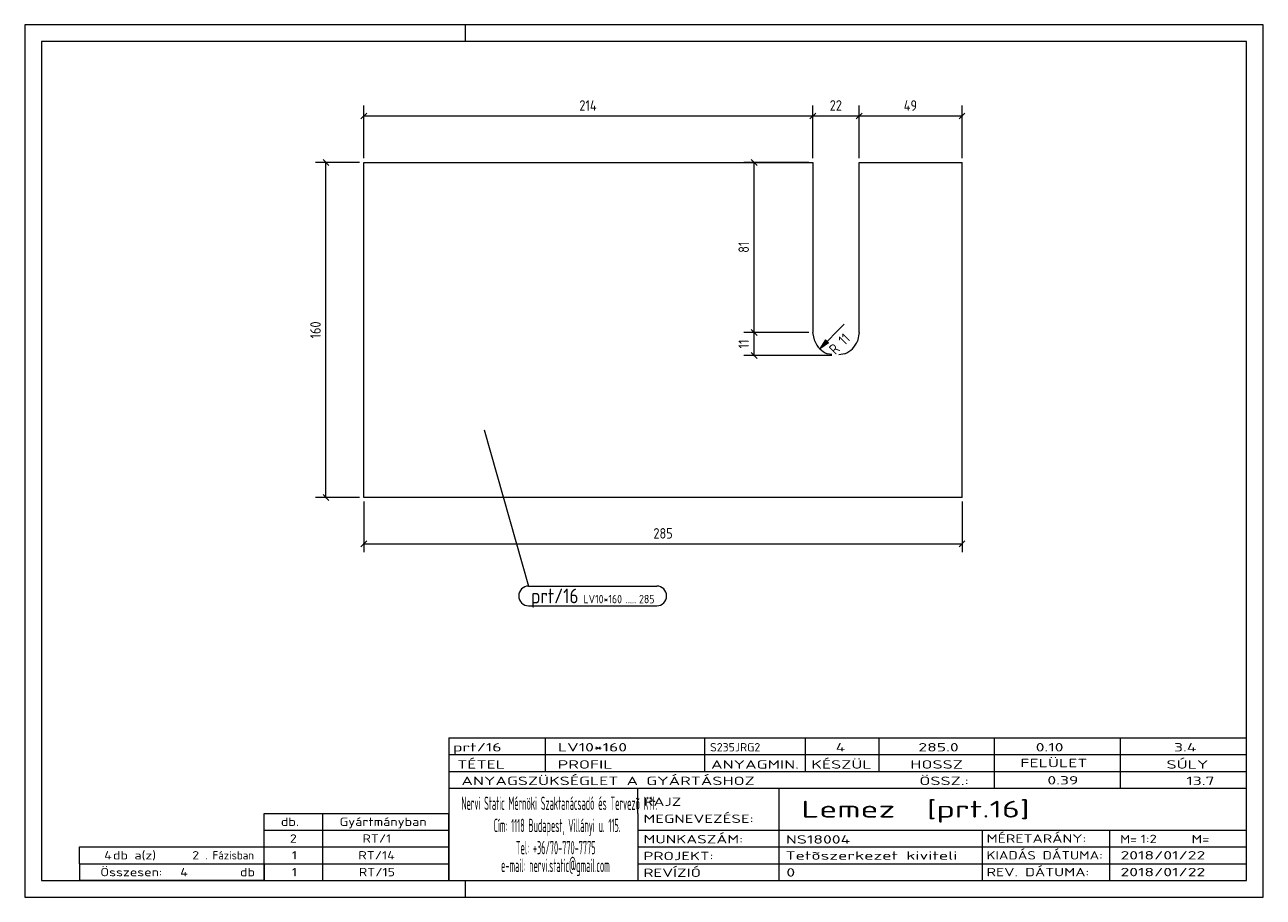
# Model space of a CAD drawing. Header units: millimetres. Extents: x 1 to 296, y 1 to 209.
import ezdxf

# ---------------------------------------------------------------- set-up
doc = ezdxf.new("R2010")
doc.units = ezdxf.units.MM
doc.header["$LTSCALE"] = 0.6
doc.linetypes.add('XKITLINE00', pattern=[0])
for name, color, linetype, lineweight in [('DrawingSheet', 5, 'Continuous', 0), ('OtherObjectType', 1, 'Continuous', 0), ('Part', 2, 'Continuous', 0), ('PartMark', 3, 'Continuous', 0), ('Z-DIMENSIONS', 1, 'Continuous', 0)]:
    doc.layers.add(name, color=color, linetype=linetype, lineweight=lineweight)
doc.styles.add('ISOCPEUR', font='ISOCPEUR.TTF')

msp = doc.modelspace()

# ---------------------------------------------------------------- hatches: boundary and pattern name
at = {"layer": 'Z-DIMENSIONS'}
msp.add_hatch(color=7, dxfattribs=at).paths.add_polyline_path([(192.48, 133.18), (190.36, 131.77), (191.77, 133.89)], flags=17)

# ---------------------------------------------------------------- linework, layer by layer
at = {"layer": 'DrawingSheet', "color": 2, "linetype": 'XKITLINE00', "lineweight": 0}
for p, q in [((296, 209), (1, 209)), ((1, 209), (1, 1)), ((106, 205), (106, 209)), ((296, 1), (296, 209)), ((106, 1), (106, 5)), ((1, 1), (296, 1))]:
    msp.add_line(p, q, dxfattribs=at)
at = {"layer": 'DrawingSheet', "color": 3, "linetype": 'XKITLINE00', "lineweight": 0}
for p, q in [((292, 205), (5, 205)), ((5, 205), (5, 5)), ((292, 5), (292, 205)), ((5, 5), (292, 5))]:
    msp.add_line(p, q, dxfattribs=at)
at = {"layer": 'OtherObjectType', "color": 7, "linetype": 'XKITLINE00', "lineweight": 0}
for p, q in [((102, 39), (292, 39)), ((102, 39), (102, 35)), ((102, 39), (292, 39)), ((125, 35), (125, 39)), ((163, 35), (163, 39)), ((187, 35), (187, 39)), ((204.5, 35), (204.5, 39)), ((232, 35), (232, 39)), ((262, 35), (262, 39)), ((292, 35), (292, 39)), ((102, 35), (292, 35)), ((102, 35), (102, 5)), ((102, 35), (292, 35)), ((125, 31), (125, 35)), ((163, 31), (163, 35)), ((187, 31), (187, 35)), ((204.5, 31), (204.5, 35)), ((232, 31), (232, 35)), ((262, 31), (262, 35)), ((292, 31), (292, 35)), ((102, 31), (292, 31)), ((232, 27), (232, 31)), ((262, 27), (262, 31)), ((292, 27), (292, 31)), ((102, 27), (292, 27)), ((147, 21), (147, 27)), ((180.7, 17), (180.7, 27)), ((292, 21), (292, 27)), ((58, 21), (102, 21)), ((58, 17), (58, 21)), ((72, 17), (72, 21)), ((102, 17), (102, 21)), ((147, 21), (147, 5)), ((292, 17), (292, 21)), ((58, 17), (102, 17)), ((58, 13), (58, 17)), ((72, 13), (72, 17)), ((102, 13), (102, 17)), ((147, 17), (292, 17)), ((180.7, 5), (180.7, 17)), ((229.16, 13), (229.16, 17)), ((259.5, 5), (259.5, 17)), ((292, 13), (292, 17)), ((14, 9), (14, 13)), ((14, 13), (58, 13)), ((14, 13), (58, 13)), ((58, 9), (58, 13)), ((58, 13), (102, 13)), ((58, 9), (58, 13)), ((72, 9), (72, 13)), ((102, 9), (102, 13)), ((147, 13), (292, 13)), ((229.16, 5), (229.16, 13)), ((292, 9), (292, 13)), ((14, 9), (58, 9)), ((14, 9), (14, 5)), ((14, 9), (58, 9)), ((58, 9), (58, 5)), ((58, 9), (102, 9)), ((58, 5), (58, 9)), ((72, 5), (72, 9)), ((102, 5), (102, 9)), ((147, 9), (292, 9)), ((292, 5), (292, 9)), ((58, 5), (14, 5)), ((58, 5), (102, 5)), ((102, 5), (292, 5)), ((139.5, 5), (292, 5))]:
    msp.add_line(p, q, dxfattribs=at)
at = {"layer": 'Part', "color": 2, "linetype": 'XKITLINE00', "lineweight": 0}
for p, q in [((81.75, 176.18), (188.74, 176.18)), ((81.75, 96.32), (81.75, 176.18)), ((188.74, 176.18), (188.75, 135.66)), ((199.74, 176.17), (224.25, 176.18)), ((199.74, 135.66), (199.74, 176.17)), ((224.25, 96.32), (224.25, 176.18)), ((189.17, 133.55), (188.75, 135.66)), ((199.74, 135.66), (199.33, 133.55)), ((193.24, 130.36), (192.14, 130.57)), ((196.35, 130.57), (194.89, 130.28)), ((224.25, 96.32), (81.75, 96.32))]:
    msp.add_line(p, q, dxfattribs=at)
for centre, start, end in [((194.25, 135.66), 202.5093, 247.5085), ((194.24, 135.66), 292.5069, 337.5046)]:
    msp.add_arc(centre, 5.5, start, end, dxfattribs=at)
at = {"layer": 'PartMark', "color": 7, "linetype": 'XKITLINE00', "lineweight": 0}
for p, q in [((110.4, 112.44), (121.01, 75.18)), ((121.01, 75.18), (151.53, 75.18)), ((121.01, 70.48), (151.53, 70.48))]:
    msp.add_line(p, q, dxfattribs=at)
for centre, start, end in [((121.01, 72.83), 90, 270), ((151.53, 72.83), 270, 90)]:
    msp.add_arc(centre, 2.35, start, end, dxfattribs=at)
at = {"layer": 'Z-DIMENSIONS', "color": 7, "linetype": 'XKITLINE00', "lineweight": 0}
for p, q in [((81.75, 177.18), (81.75, 189.75)), ((188.74, 177.18), (188.74, 189.75)), ((188.74, 177.18), (188.74, 189.75)), ((199.74, 177.17), (199.74, 189.75)), ((199.74, 177.17), (199.74, 189.75)), ((224.25, 177.18), (224.25, 189.75)), ((82.46, 187.96), (81.04, 186.54)), ((81.75, 187.25), (188.74, 187.25)), ((189.45, 187.96), (188.03, 186.54)), ((189.45, 187.96), (188.03, 186.54)), ((188.74, 187.25), (199.74, 187.25)), ((200.45, 187.96), (199.03, 186.54)), ((200.45, 187.96), (199.03, 186.54)), ((199.74, 187.25), (224.25, 187.25)), ((224.95, 187.96), (223.54, 186.54)), ((80.75, 176.18), (70.25, 176.18)), ((72.04, 176.88), (73.46, 175.47)), ((72.75, 96.32), (72.75, 176.18)), ((187.75, 176.18), (172.25, 176.18)), ((174.04, 176.88), (175.46, 175.47)), ((174.75, 135.66), (174.75, 176.18)), ((174.04, 136.36), (175.46, 134.95)), ((174.04, 136.36), (175.46, 134.95)), ((190.36, 131.77), (196.18, 137.59)), ((187.75, 135.66), (172.25, 135.66)), ((187.75, 135.66), (172.25, 135.66)), ((174.75, 130.16), (174.75, 135.66)), ((191.77, 133.89), (190.36, 131.77)), ((192.48, 133.18), (190.36, 131.77)), ((191.77, 133.89), (192.48, 133.18)), ((193.25, 130.16), (172.25, 130.16)), ((174.04, 130.86), (175.46, 129.45)), ((80.75, 96.32), (70.25, 96.32)), ((72.04, 97.03), (73.46, 95.62)), ((81.75, 95.32), (81.75, 83.25)), ((224.25, 95.32), (224.25, 83.25)), ((82.46, 85.96), (81.04, 84.54)), ((224.95, 85.96), (223.54, 84.54)), ((81.75, 85.25), (224.25, 85.25))]:
    msp.add_line(p, q, dxfattribs=at)
msp.add_arc((194.25, 135.66), 5.5, 202.5093, 247.5085, dxfattribs=at)
at = {"layer": 'Z-DIMENSIONS', "color": 3}
for p in [(81.75, 187.25), (188.74, 187.25), (188.74, 187.25), (199.74, 187.25), (199.74, 187.25), (224.25, 187.25), (72.75, 176.18), (174.75, 176.18), (174.75, 135.66), (174.75, 135.66), (174.75, 130.16), (72.75, 96.32), (81.75, 85.25), (224.25, 85.25)]:
    msp.add_point(p, dxfattribs=at)

# ---------------------------------------------------------------- texts
at = {"layer": 'OtherObjectType', "color": 7, "style": 'ISOCPEUR'}
for s, height, width, p in [('prt/16', 2, 1.525501, (103, 35.76)), ('LV10*160', 2, 1.525501, (128, 35.76)), ('S235JRG2', 2, 1.02, (164.22, 35.76)), ('4', 2, 1.525501, (194.16, 35.76)), ('285.0', 2, 1.525501, (213.86, 35.76)), ('0.10', 2, 1.525501, (241.81, 35.76)), ('3.4', 2, 1.525501, (274.75, 35.76)), ('TÉTEL', 2, 1.525501, (104, 31.66)), ('PROFIL', 2, 1.525501, (127.96, 31.66)), ('ANYAGMIN.', 2, 1.525501, (164.47, 31.66)), ('KÉSZÜL', 2, 1.525501, (188.37, 31.66)), ('HOSSZ', 2, 1.525501, (211.96, 31.66)), ('FELÜLET', 2, 1.525501, (238.13, 32)), ('SÚLY', 2, 1.525501, (272.96, 31.66)), ('ANYAGSZÜKSÉGLET A GYÁRTÁSHOZ', 2, 1.525501, (105, 27.75)), ('ÖSSZ.:', 2, 1.525501, (214.1, 27.75)), ('0.39', 2, 1.525501, (244.59, 27.88)), ('13.7', 2, 1.525501, (277.68, 27.75)), ('Nervi Static Mérnöki\xa0Szaktanácsadó\xa0és\xa0Tervezõ Kft.', 3.1765, 0.403093, (105, 21.82)), ('RAJZ', 2, 1.445, (148.38, 22.78)), ('Lemez  [prt.16]', 4, 1.474651, (186, 20)), ('MEGNEVEZÉSE:', 2, 1.445, (148.38, 18.72)), ('db.', 2, 1.211571, (62, 18)), ('Gyártmányban', 2, 1.211571, (76, 18)), ('Cím:\xa01118 Budapest, Villányi u. 115.', 3.1765, 0.403093, (112.69, 16.53)), ('2', 2, 1.211571, (64.14, 14)), ('RT/1', 2, 1.211571, (81.43, 14)), ('MUNKASZÁM:', 2, 1.445, (148.38, 13.84)), ('NS18004', 2, 1.525501, (182.28, 13.78)), ('MÉRETARÁNY:', 2, 1.36, (230.1, 14)), ('M=', 2, 1.211571, (261.91, 13.84)), ('1:2', 2, 1.275, (266.79, 13.9)), ('M=', 2, 1.275, (278.95, 13.87)), ('4', 2, 1.211571, (19.9, 10)), ('db a(z)', 2, 1.211571, (22, 10)), ('2', 2, 1.211571, (40.86, 10)), ('. Fázisban', 2, 0.935, (44, 10)), ('1', 2, 1.211571, (64.63, 10)), ('RT/14', 2, 1.211571, (80.45, 10)), ('Tel:\xa0+36/70-770-7775', 3.1765, 0.403093, (117.97, 11.24)), ('PROJEKT:', 2, 1.445, (148.38, 9.84)), ('Tetõszerkezet kiviteli ', 2, 1.525501, (182.2, 9.94)), ('KIADÁS DÁTUMA:', 2, 1.275, (230.1, 10)), ('2018/01/22', 2, 1.525501, (262, 10)), ('e-mail:\xa0nervi.static@gmail.com', 3.1765, 0.403093, (114.45, 7)), ('Összesen:            db', 2, 1.211571, (19, 6)), ('4', 2, 1.211571, (38.02, 6)), ('1', 2, 1.211571, (64.63, 6)), ('RT/15', 2, 1.211571, (80.57, 6)), ('REVÍZIÓ', 2, 1.445, (148.38, 5.84)), ('0', 2, 1.525501, (182.41, 5.92)), ('REV. DÁTUMA:', 2, 1.36, (230.1, 6)), ('2018/01/22', 2, 1.525501, (262, 6))]:
    msp.add_text(s, height=height, dxfattribs=dict(at, width=width)).set_placement(p)
at = {"layer": 'PartMark', "color": 3, "style": 'ISOCPEUR', "width": 0.85}
msp.add_text('prt/16', height=3.5, dxfattribs=at).set_placement((121.61, 71.08))
at = {"layer": 'PartMark', "color": 4, "style": 'ISOCPEUR', "width": 0.85}
for s, p in [('LV10*160', (134.09, 71.08)), ('.....', (144.14, 71.08)), ('285', (147.32, 71.08))]:
    msp.add_text(s, height=2, dxfattribs=at).set_placement(p)
at = {"layer": 'Z-DIMENSIONS', "color": 3, "style": 'ISOCPEUR', "width": 0.85}
for s, p in [('214', (133.1, 188.5)), ('22', (192.74, 188.5)), ('49', (210.38, 188.5)), ('285', (150.74, 86.5))]:
    msp.add_text(s, height=2.5, dxfattribs=at).set_placement(p)
for s, rotation, p in [('81', 90.0002, (173.5, 154.63)), ('160', 90.0002, (71.5, 134.21)), ('11', 90.0002, (173.5, 131.83)), ('R 11', 45.0116, (194.1, 130.2))]:
    msp.add_text(s, height=2.5, rotation=rotation, dxfattribs=at).set_placement(p)

doc.saveas('drawing.dxf')
